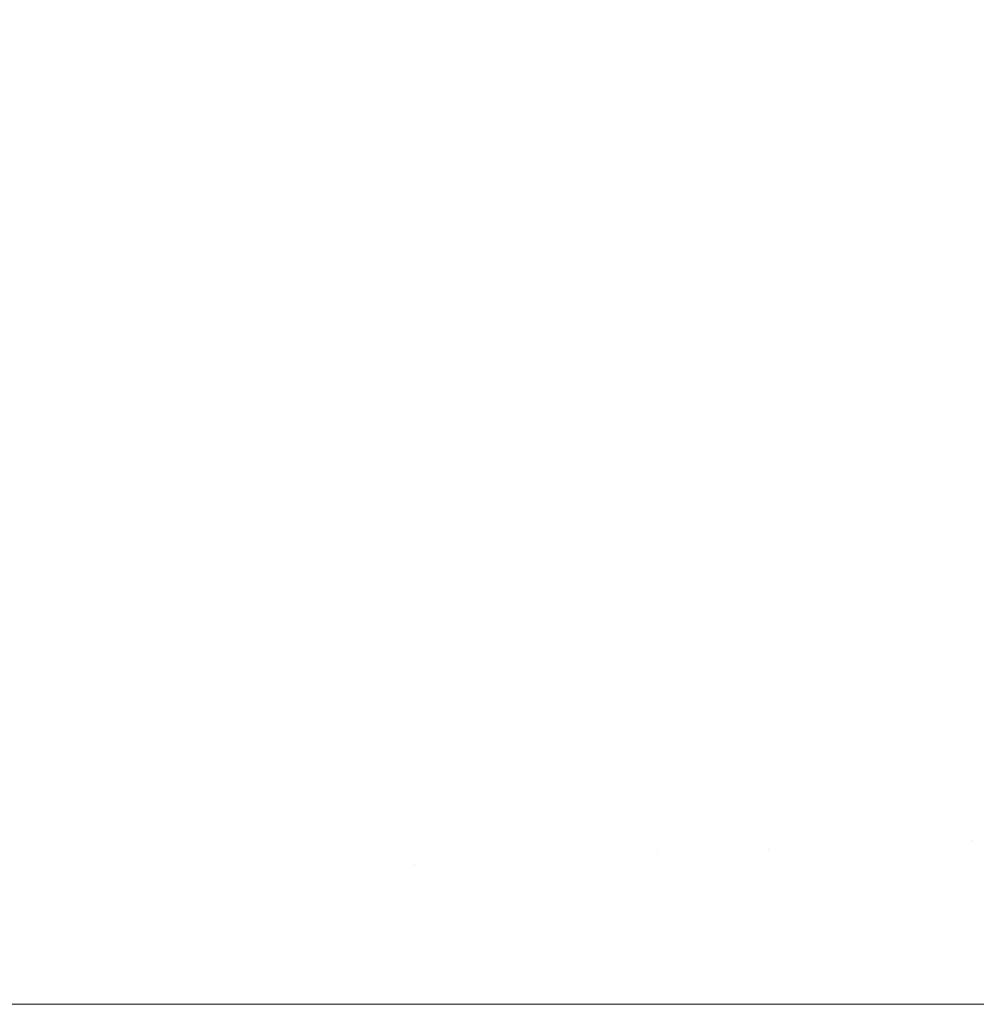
# Model space of a CAD drawing. Header units: centimetres. Extents: x -26 to 27.3, y -23.4 to -21.6.
# Tile 200 of 206: x 27.2742 to 27.2956, y -21.6599 to -21.6379. Entities that reach past the tile are written whole.
import ezdxf

# ---------------------------------------------------------------- set-up
doc = ezdxf.new("R2010")
doc.units = ezdxf.units.CM
doc.header["$LTSCALE"] = 2.54
doc.layers.add('Lucido design-1', color=7, linetype='Continuous')

# ---------------------------------------------------------------- blocks, each defined once
blk = doc.blocks.new('Gruppo-4-1')
at = {"color": 7, "linetype": 'Continuous', "lineweight": 9}
for points, invisible_edges in [([(27.291787, -21.634643, -9.431322), (27.292784, -21.638164, -9.431322), (27.294766, -21.637648, -9.43498), (27.293745, -21.634043, -9.43498)], 15), ([(27.293392, -21.634151, -10.129688), (27.294409, -21.637741, -10.129688), (27.292445, -21.638253, -10.133253), (27.291452, -21.634746, -10.133253)], 15), ([(27.281351, -21.63445, -10.146561), (27.282365, -21.637528, -10.146561), (27.279784, -21.638319, -10.149625), (27.278805, -21.635349, -10.149625)], 15), ([(27.27888, -21.635323, -9.414445), (27.27986, -21.638296, -9.414445), (27.282518, -21.637482, -9.417611), (27.281501, -21.634397, -9.417611)], 15), ([(27.291452, -21.634746, -10.133253), (27.292445, -21.638253, -10.133253), (27.290342, -21.6388, -10.136728), (27.289374, -21.635382, -10.136728)], 15), ([(27.289681, -21.635288, -9.42775), (27.290653, -21.638719, -9.42775), (27.292784, -21.638164, -9.431322), (27.291787, -21.634643, -9.431322)], 15), ([(27.276132, -21.636293, -9.411395), (27.277073, -21.639149, -9.411395), (27.27986, -21.638296, -9.414445), (27.27888, -21.635323, -9.414445)], 15), ([(27.278805, -21.635349, -10.149625), (27.279784, -21.638319, -10.149625), (27.277088, -21.639144, -10.152573), (27.276147, -21.636288, -10.152573)], 15), ([(27.289374, -21.635382, -10.136728), (27.290342, -21.6388, -10.136728), (27.288106, -21.639382, -10.140108), (27.287165, -21.636058, -10.140108)], 15), ([(27.287432, -21.635976, -9.424269), (27.288377, -21.639312, -9.424269), (27.290653, -21.638719, -9.42775), (27.289681, -21.635288, -9.42775)], 15), ([(27.287165, -21.636058, -10.140108), (27.288106, -21.639382, -10.140108), (27.28574, -21.639998, -10.143387), (27.284827, -21.636774, -10.143387)], 15), ([(27.285043, -21.636708, -9.420888), (27.285959, -21.639941, -9.420888), (27.288377, -21.639312, -9.424269), (27.287432, -21.635976, -9.424269)], 15), ([(27.273263, -21.637307, -9.408469), (27.274164, -21.64004, -9.408469), (27.277073, -21.639149, -9.411395), (27.276132, -21.636293, -9.411395)], 15), ([(27.276147, -21.636288, -10.152573), (27.277088, -21.639144, -10.152573), (27.274282, -21.640004, -10.1554), (27.273379, -21.637266, -10.1554)], 15), ([(27.282518, -21.637482, -9.417611), (27.283403, -21.640607, -9.417611), (27.285959, -21.639941, -9.420888), (27.285043, -21.636708, -9.420888)], 15), ([(27.284827, -21.636774, -10.143387), (27.28574, -21.639998, -10.143387), (27.283249, -21.640647, -10.146561), (27.282365, -21.637528, -10.146561)], 15), ([(27.294766, -21.637648, -9.43498), (27.295633, -21.641293, -9.43498), (27.297481, -21.640895, -9.438717), (27.296596, -21.637172, -9.438717)], 15), ([(27.273379, -21.637266, -10.1554), (27.274282, -21.640004, -10.1554), (27.271371, -21.640895, -10.158104), (27.270509, -21.63828, -10.158104)], 15), ([(27.296232, -21.637266, -10.126041), (27.297114, -21.640974, -10.126041), (27.295272, -21.641371, -10.129688), (27.294409, -21.637741, -10.129688)], 15), ([(27.282365, -21.637528, -10.146561), (27.283249, -21.640647, -10.146561), (27.280636, -21.641327, -10.149625), (27.279784, -21.638319, -10.149625)], 15), ([(27.27986, -21.638296, -9.414445), (27.280712, -21.641307, -9.414445), (27.283403, -21.640607, -9.417611), (27.282518, -21.637482, -9.417611)], 15), ([(27.294409, -21.637741, -10.129688), (27.295272, -21.641371, -10.129688), (27.293288, -21.641799, -10.133253), (27.292445, -21.638253, -10.133253)], 15), ([(27.292784, -21.638164, -9.431322), (27.29363, -21.641725, -9.431322), (27.295633, -21.641293, -9.43498), (27.294766, -21.637648, -9.43498)], 15), ([(27.292445, -21.638253, -10.133253), (27.293288, -21.641799, -10.133253), (27.291164, -21.642256, -10.136728), (27.290342, -21.6388, -10.136728)], 15), ([(27.290653, -21.638719, -9.42775), (27.291478, -21.642189, -9.42775), (27.29363, -21.641725, -9.431322), (27.292784, -21.638164, -9.431322)], 15), ([(27.277073, -21.639149, -9.411395), (27.277893, -21.642042, -9.411395), (27.280712, -21.641307, -9.414445), (27.27986, -21.638296, -9.414445)], 15), ([(27.279784, -21.638319, -10.149625), (27.280636, -21.641327, -10.149625), (27.277907, -21.642038, -10.152573), (27.277088, -21.639144, -10.152573)], 15), ([(27.290342, -21.6388, -10.136728), (27.291164, -21.642256, -10.136728), (27.288905, -21.642743, -10.140108), (27.288106, -21.639382, -10.140108)], 15), ([(27.288377, -21.639312, -9.424269), (27.289179, -21.642684, -9.424269), (27.291478, -21.642189, -9.42775), (27.290653, -21.638719, -9.42775)], 15), ([(27.274164, -21.64004, -9.408469), (27.274948, -21.642808, -9.408469), (27.277893, -21.642042, -9.411395), (27.277073, -21.639149, -9.411395)], 15), ([(27.277088, -21.639144, -10.152573), (27.277907, -21.642038, -10.152573), (27.275067, -21.642777, -10.1554), (27.274282, -21.640004, -10.1554)], 15), ([(27.285959, -21.639941, -9.420888), (27.286736, -21.643211, -9.420888), (27.289179, -21.642684, -9.424269), (27.288377, -21.639312, -9.424269)], 15), ([(27.288106, -21.639382, -10.140108), (27.288905, -21.642743, -10.140108), (27.286515, -21.643258, -10.143387), (27.28574, -21.639998, -10.143387)], 15), ([(27.274282, -21.640004, -10.1554), (27.275067, -21.642777, -10.1554), (27.272121, -21.643544, -10.158104), (27.271371, -21.640895, -10.158104)], 15), ([(27.28574, -21.639998, -10.143387), (27.286515, -21.643258, -10.143387), (27.283999, -21.643801, -10.146561), (27.283249, -21.640647, -10.146561)], 15), ([(27.283403, -21.640607, -9.417611), (27.284154, -21.643767, -9.417611), (27.286736, -21.643211, -9.420888), (27.285959, -21.639941, -9.420888)], 15), ([(27.271135, -21.640967, -9.40567), (27.271882, -21.643607, -9.40567), (27.274948, -21.642808, -9.408469), (27.274164, -21.64004, -9.408469)], 15), ([(27.283249, -21.640647, -10.146561), (27.283999, -21.643801, -10.146561), (27.28136, -21.644369, -10.149625), (27.280636, -21.641327, -10.149625)], 15), ([(27.280712, -21.641307, -9.414445), (27.281437, -21.644353, -9.414445), (27.284154, -21.643767, -9.417611), (27.283403, -21.640607, -9.417611)], 15), ([(27.297114, -21.640974, -10.126041), (27.297837, -21.644716, -10.126041), (27.295981, -21.645034, -10.129688), (27.295272, -21.641371, -10.129688)], 15), ([(27.277893, -21.642042, -9.411395), (27.278588, -21.644967, -9.411395), (27.281437, -21.644353, -9.414445), (27.280712, -21.641307, -9.414445)], 15), ([(27.280636, -21.641327, -10.149625), (27.28136, -21.644369, -10.149625), (27.278603, -21.644963, -10.152573), (27.277907, -21.642038, -10.152573)], 15), ([(27.29363, -21.641725, -9.431322), (27.294325, -21.645318, -9.431322), (27.296344, -21.644972, -9.43498), (27.295633, -21.641293, -9.43498)], 15), ([(27.295272, -21.641371, -10.129688), (27.295981, -21.645034, -10.129688), (27.29398, -21.645377, -10.133253), (27.293288, -21.641799, -10.133253)], 15), ([(27.291478, -21.642189, -9.42775), (27.292155, -21.64569, -9.42775), (27.294325, -21.645318, -9.431322), (27.29363, -21.641725, -9.431322)], 15), ([(27.293288, -21.641799, -10.133253), (27.29398, -21.645377, -10.133253), (27.291839, -21.645744, -10.136728), (27.291164, -21.642256, -10.136728)], 15), ([(27.274948, -21.642808, -9.408469), (27.275613, -21.645608, -9.408469), (27.278588, -21.644967, -9.411395), (27.277893, -21.642042, -9.411395)], 15), ([(27.277907, -21.642038, -10.152573), (27.278603, -21.644963, -10.152573), (27.275734, -21.645582, -10.1554), (27.275067, -21.642777, -10.1554)], 15), ([(27.289179, -21.642684, -9.424269), (27.289837, -21.646088, -9.424269), (27.292155, -21.64569, -9.42775), (27.291478, -21.642189, -9.42775)], 15), ([(27.291164, -21.642256, -10.136728), (27.291839, -21.645744, -10.136728), (27.289561, -21.646135, -10.140108), (27.288905, -21.642743, -10.140108)], 15), ([(27.271882, -21.643607, -9.40567), (27.272517, -21.646275, -9.40567), (27.275613, -21.645608, -9.408469), (27.274948, -21.642808, -9.408469)], 15), ([(27.275067, -21.642777, -10.1554), (27.275734, -21.645582, -10.1554), (27.272758, -21.646223, -10.158104), (27.272121, -21.643544, -10.158104)], 15), ([(27.288905, -21.642743, -10.140108), (27.289561, -21.646135, -10.140108), (27.287152, -21.646548, -10.143387), (27.286515, -21.643258, -10.143387)], 15), ([(27.286736, -21.643211, -9.420888), (27.287374, -21.64651, -9.420888), (27.289837, -21.646088, -9.424269), (27.289179, -21.642684, -9.424269)], 15), ([(27.286515, -21.643258, -10.143387), (27.287152, -21.646548, -10.143387), (27.284614, -21.646983, -10.146561), (27.283999, -21.643801, -10.146561)], 15), ([(27.284154, -21.643767, -9.417611), (27.284771, -21.646956, -9.417611), (27.287374, -21.64651, -9.420888), (27.286736, -21.643211, -9.420888)], 15), ([(27.281437, -21.644353, -9.414445), (27.282031, -21.647426, -9.414445), (27.284771, -21.646956, -9.417611), (27.284154, -21.643767, -9.417611)], 15), ([(27.283999, -21.643801, -10.146561), (27.284614, -21.646983, -10.146561), (27.281953, -21.647439, -10.149625), (27.28136, -21.644369, -10.149625)], 15), ([(27.278588, -21.644967, -9.411395), (27.279159, -21.647919, -9.411395), (27.282031, -21.647426, -9.414445), (27.281437, -21.644353, -9.414445)], 15), ([(27.28136, -21.644369, -10.149625), (27.281953, -21.647439, -10.149625), (27.279174, -21.647916, -10.152573), (27.278603, -21.644963, -10.152573)], 15), ([(27.275613, -21.645608, -9.408469), (27.27616, -21.648433, -9.408469), (27.279159, -21.647919, -9.411395), (27.278588, -21.644967, -9.411395)], 15), ([(27.278603, -21.644963, -10.152573), (27.279174, -21.647916, -10.152573), (27.276282, -21.648412, -10.1554), (27.275734, -21.645582, -10.1554)], 15), ([(27.295981, -21.645034, -10.129688), (27.296533, -21.648724, -10.129688), (27.29452, -21.648982, -10.133253), (27.29398, -21.645377, -10.133253)], 15), ([(27.294325, -21.645318, -9.431322), (27.294867, -21.648937, -9.431322), (27.296899, -21.648677, -9.43498), (27.296344, -21.644972, -9.43498)], 15), ([(27.29398, -21.645377, -10.133253), (27.29452, -21.648982, -10.133253), (27.292365, -21.649258, -10.136728), (27.291839, -21.645744, -10.136728)], 15), ([(27.292155, -21.64569, -9.42775), (27.292683, -21.649217, -9.42775), (27.294867, -21.648937, -9.431322), (27.294325, -21.645318, -9.431322)], 15), ([(27.272517, -21.646275, -9.40567), (27.273038, -21.648968, -9.40567), (27.27616, -21.648433, -9.408469), (27.275613, -21.645608, -9.408469)], 15), ([(27.275734, -21.645582, -10.1554), (27.276282, -21.648412, -10.1554), (27.273281, -21.648926, -10.158104), (27.272758, -21.646223, -10.158104)], 15), ([(27.291839, -21.645744, -10.136728), (27.292365, -21.649258, -10.136728), (27.290073, -21.649551, -10.140108), (27.289561, -21.646135, -10.140108)], 15), ([(27.289837, -21.646088, -9.424269), (27.29035, -21.649516, -9.424269), (27.292683, -21.649217, -9.42775), (27.292155, -21.64569, -9.42775)], 15), ([(27.289561, -21.646135, -10.140108), (27.290073, -21.649551, -10.140108), (27.287648, -21.649862, -10.143387), (27.287152, -21.646548, -10.143387)], 15), ([(27.287374, -21.64651, -9.420888), (27.287872, -21.649833, -9.420888), (27.29035, -21.649516, -9.424269), (27.289837, -21.646088, -9.424269)], 15), ([(27.287152, -21.646548, -10.143387), (27.287648, -21.649862, -10.143387), (27.285094, -21.650189, -10.146561), (27.284614, -21.646983, -10.146561)], 15), ([(27.284771, -21.646956, -9.417611), (27.285252, -21.650169, -9.417611), (27.287872, -21.649833, -9.420888), (27.287374, -21.64651, -9.420888)], 15), ([(27.284614, -21.646983, -10.146561), (27.285094, -21.650189, -10.146561), (27.282416, -21.650532, -10.149625), (27.281953, -21.647439, -10.149625)], 15), ([(27.282031, -21.647426, -9.414445), (27.282495, -21.650522, -9.414445), (27.285252, -21.650169, -9.417611), (27.284771, -21.646956, -9.417611)], 15), ([(27.279159, -21.647919, -9.411395), (27.279604, -21.650892, -9.411395), (27.282495, -21.650522, -9.414445), (27.282031, -21.647426, -9.414445)], 15), ([(27.281953, -21.647439, -10.149625), (27.282416, -21.650532, -10.149625), (27.279619, -21.65089, -10.152573), (27.279174, -21.647916, -10.152573)], 15), ([(27.27616, -21.648433, -9.408469), (27.276586, -21.651279, -9.408469), (27.279604, -21.650892, -9.411395), (27.279159, -21.647919, -9.411395)], 15), ([(27.279174, -21.647916, -10.152573), (27.279619, -21.65089, -10.152573), (27.276708, -21.651263, -10.1554), (27.276282, -21.648412, -10.1554)], 15), ([(27.273038, -21.648968, -9.40567), (27.273444, -21.651681, -9.40567), (27.276586, -21.651279, -9.408469), (27.27616, -21.648433, -9.408469)], 15), ([(27.276282, -21.648412, -10.1554), (27.276708, -21.651263, -10.1554), (27.273689, -21.65165, -10.158104), (27.273281, -21.648926, -10.158104)], 15), ([(27.296533, -21.648724, -10.129688), (27.296928, -21.652434, -10.129688), (27.294906, -21.652606, -10.133253), (27.29452, -21.648982, -10.133253)], 15), ([(27.294867, -21.648937, -9.431322), (27.295255, -21.652577, -9.431322), (27.297296, -21.652403, -9.43498), (27.296899, -21.648677, -9.43498)], 15), ([(27.29452, -21.648982, -10.133253), (27.294906, -21.652606, -10.133253), (27.292741, -21.652791, -10.136728), (27.292365, -21.649258, -10.136728)], 15), ([(27.292683, -21.649217, -9.42775), (27.293061, -21.652763, -9.42775), (27.295255, -21.652577, -9.431322), (27.294867, -21.648937, -9.431322)], 15), ([(27.292365, -21.649258, -10.136728), (27.292741, -21.652791, -10.136728), (27.290439, -21.652987, -10.140108), (27.290073, -21.649551, -10.140108)], 15), ([(27.29035, -21.649516, -9.424269), (27.290718, -21.652963, -9.424269), (27.293061, -21.652763, -9.42775), (27.292683, -21.649217, -9.42775)], 15), ([(27.290073, -21.649551, -10.140108), (27.290439, -21.652987, -10.140108), (27.288003, -21.653194, -10.143387), (27.287648, -21.649862, -10.143387)], 15), ([(27.287872, -21.649833, -9.420888), (27.288228, -21.653175, -9.420888), (27.290718, -21.652963, -9.424269), (27.29035, -21.649516, -9.424269)], 15), ([(27.287648, -21.649862, -10.143387), (27.288003, -21.653194, -10.143387), (27.285437, -21.653412, -10.146561), (27.285094, -21.650189, -10.146561)], 15), ([(27.285252, -21.650169, -9.417611), (27.285596, -21.653399, -9.417611), (27.288228, -21.653175, -9.420888), (27.287872, -21.649833, -9.420888)], 15), ([(27.285094, -21.650189, -10.146561), (27.285437, -21.653412, -10.146561), (27.282747, -21.653641, -10.149625), (27.282416, -21.650532, -10.149625)], 15), ([(27.282495, -21.650522, -9.414445), (27.282826, -21.653635, -9.414445), (27.285596, -21.653399, -9.417611), (27.285252, -21.650169, -9.417611)], 15), ([(27.279604, -21.650892, -9.411395), (27.279923, -21.653882, -9.411395), (27.282826, -21.653635, -9.414445), (27.282495, -21.650522, -9.414445)], 15), ([(27.282416, -21.650532, -10.149625), (27.282747, -21.653641, -10.149625), (27.279938, -21.65388, -10.152573), (27.279619, -21.65089, -10.152573)], 15), ([(27.276586, -21.651279, -9.408469), (27.276891, -21.65414, -9.408469), (27.279923, -21.653882, -9.411395), (27.279604, -21.650892, -9.411395)], 15), ([(27.279619, -21.65089, -10.152573), (27.279938, -21.65388, -10.152573), (27.277014, -21.654129, -10.1554), (27.276708, -21.651263, -10.1554)], 15), ([(27.273444, -21.651681, -9.40567), (27.273735, -21.654408, -9.40567), (27.276891, -21.65414, -9.408469), (27.276586, -21.651279, -9.408469)], 15), ([(27.276708, -21.651263, -10.1554), (27.277014, -21.654129, -10.1554), (27.27398, -21.654387, -10.158104), (27.273689, -21.65165, -10.158104)], 15), ([(27.296928, -21.652434, -10.129688), (27.297166, -21.656158, -10.129688), (27.295138, -21.656244, -10.133253), (27.294906, -21.652606, -10.133253)], 15), ([(27.295255, -21.652577, -9.431322), (27.295488, -21.656229, -9.431322), (27.297534, -21.656142, -9.43498), (27.297296, -21.652403, -9.43498)], 15), ([(27.290718, -21.652963, -9.424269), (27.290938, -21.656422, -9.424269), (27.293288, -21.656322, -9.42775), (27.293061, -21.652763, -9.42775)], 15), ([(27.294906, -21.652606, -10.133253), (27.295138, -21.656244, -10.133253), (27.292967, -21.656336, -10.136728), (27.292741, -21.652791, -10.136728)], 15), ([(27.293061, -21.652763, -9.42775), (27.293288, -21.656322, -9.42775), (27.295488, -21.656229, -9.431322), (27.295255, -21.652577, -9.431322)], 15), ([(27.290439, -21.652987, -10.140108), (27.290659, -21.656434, -10.140108), (27.288216, -21.656538, -10.143387), (27.288003, -21.653194, -10.143387)], 15), ([(27.288228, -21.653175, -9.420888), (27.288442, -21.656528, -9.420888), (27.290938, -21.656422, -9.424269), (27.290718, -21.652963, -9.424269)], 15), ([(27.292741, -21.652791, -10.136728), (27.292967, -21.656336, -10.136728), (27.290659, -21.656434, -10.140108), (27.290439, -21.652987, -10.140108)], 15), ([(27.288003, -21.653194, -10.143387), (27.288216, -21.656538, -10.143387), (27.285644, -21.656647, -10.146561), (27.285437, -21.653412, -10.146561)], 15), ([(27.285596, -21.653399, -9.417611), (27.285803, -21.65664, -9.417611), (27.288442, -21.656528, -9.420888), (27.288228, -21.653175, -9.420888)], 15), ([(27.285437, -21.653412, -10.146561), (27.285644, -21.656647, -10.146561), (27.282946, -21.656762, -10.149625), (27.282747, -21.653641, -10.149625)], 15), ([(27.282826, -21.653635, -9.414445), (27.283025, -21.656758, -9.414445), (27.285803, -21.65664, -9.417611), (27.285596, -21.653399, -9.417611)], 15), ([(27.279923, -21.653882, -9.411395), (27.280114, -21.656882, -9.411395), (27.283025, -21.656758, -9.414445), (27.282826, -21.653635, -9.414445)], 15), ([(27.282747, -21.653641, -10.149625), (27.282946, -21.656762, -10.149625), (27.280129, -21.656881, -10.152573), (27.279938, -21.65388, -10.152573)], 15), ([(27.276891, -21.65414, -9.408469), (27.277074, -21.657011, -9.408469), (27.280114, -21.656882, -9.411395), (27.279923, -21.653882, -9.411395)], 15), ([(27.279938, -21.65388, -10.152573), (27.280129, -21.656881, -10.152573), (27.277197, -21.657006, -10.1554), (27.277014, -21.654129, -10.1554)], 15), ([(27.273735, -21.654408, -9.40567), (27.273909, -21.657146, -9.40567), (27.277074, -21.657011, -9.408469), (27.276891, -21.65414, -9.408469)], 15), ([(27.277014, -21.654129, -10.1554), (27.277197, -21.657006, -10.1554), (27.274155, -21.657135, -10.158104), (27.27398, -21.654387, -10.158104)], 15), ([(27.295138, -21.656244, -10.133253), (27.295215, -21.659888, -10.133253), (27.293043, -21.659888, -10.136728), (27.292967, -21.656336, -10.136728)], 13), ([(27.295488, -21.656229, -9.431322), (27.293288, -21.656322, -9.42775), (27.293364, -21.659888, -9.42775), (27.295205, -21.659888, -9.430737)], 11), ([(27.297166, -21.656158, -10.129688), (27.297245, -21.659888, -10.129688), (27.295215, -21.659888, -10.133253), (27.295138, -21.656244, -10.133253)], 13), ([(27.295205, -21.659888, -9.430737), (27.295566, -21.659888, -9.431322), (27.295488, -21.656229, -9.431322)], 10), ([(27.297534, -21.656142, -9.43498), (27.295488, -21.656229, -9.431322), (27.295566, -21.659888, -9.431322), (27.297234, -21.659888, -9.434301)], 11), ([(27.290659, -21.656434, -10.140108), (27.290732, -21.659888, -10.140108), (27.288287, -21.659888, -10.143387), (27.288216, -21.656538, -10.143387)], 13), ([(27.290938, -21.656422, -9.424269), (27.288442, -21.656528, -9.420888), (27.288513, -21.659888, -9.420888), (27.290725, -21.659888, -9.423881)], 11), ([(27.292967, -21.656336, -10.136728), (27.293043, -21.659888, -10.136728), (27.290732, -21.659888, -10.140108), (27.290659, -21.656434, -10.140108)], 13), ([(27.290725, -21.659888, -9.423881), (27.291012, -21.659888, -9.424269), (27.290938, -21.656422, -9.424269)], 10), ([(27.293288, -21.656322, -9.42775), (27.290938, -21.656422, -9.424269), (27.291012, -21.659888, -9.424269), (27.293034, -21.659888, -9.427262)], 11), ([(27.293034, -21.659888, -9.427262), (27.293364, -21.659888, -9.42775), (27.293288, -21.656322, -9.42775)], 10), ([(27.285644, -21.656647, -10.146561), (27.285712, -21.659888, -10.146561), (27.283013, -21.659888, -10.149625), (27.282946, -21.656762, -10.149625)], 13), ([(27.285803, -21.65664, -9.417611), (27.283025, -21.656758, -9.414445), (27.283092, -21.659888, -9.414445), (27.285709, -21.659888, -9.417425)], 11), ([(27.288216, -21.656538, -10.143387), (27.288287, -21.659888, -10.143387), (27.285712, -21.659888, -10.146561), (27.285644, -21.656647, -10.146561)], 13), ([(27.285709, -21.659888, -9.417425), (27.285872, -21.659888, -9.417611), (27.285803, -21.65664, -9.417611)], 10), ([(27.288442, -21.656528, -9.420888), (27.285803, -21.65664, -9.417611), (27.285872, -21.659888, -9.417611), (27.288282, -21.659888, -9.4206)], 11), ([(27.288282, -21.659888, -9.4206), (27.288513, -21.659888, -9.420888), (27.288442, -21.656528, -9.420888)], 10), ([(27.277256, -21.659888, -9.408585), (27.280178, -21.659888, -9.411395), (27.280114, -21.656882, -9.411395), (27.277074, -21.657011, -9.408469)], 14), ([(27.280129, -21.656881, -10.152573), (27.280193, -21.659888, -10.152573), (27.277258, -21.659888, -10.1554), (27.277197, -21.657006, -10.1554)], 13), ([(27.280193, -21.659888, -9.411411), (27.283011, -21.659888, -9.41436), (27.283025, -21.656758, -9.414445), (27.280114, -21.656882, -9.411395)], 14), ([(27.280114, -21.656882, -9.411395), (27.280178, -21.659888, -9.411395), (27.280193, -21.659888, -9.411411)], 9), ([(27.282946, -21.656762, -10.149625), (27.283013, -21.659888, -10.149625), (27.280193, -21.659888, -10.152573), (27.280129, -21.656881, -10.152573)], 13), ([(27.283011, -21.659888, -9.41436), (27.283092, -21.659888, -9.414445), (27.283025, -21.656758, -9.414445)], 10), ([(27.27421, -21.659888, -9.405884), (27.277135, -21.659888, -9.408469), (27.277074, -21.657011, -9.408469), (27.273909, -21.657146, -9.40567)], 14), ([(27.277197, -21.657006, -10.1554), (27.277258, -21.659888, -10.1554), (27.274214, -21.659888, -10.158104), (27.274155, -21.657135, -10.158104)], 13), ([(27.277074, -21.657011, -9.408469), (27.277135, -21.659888, -9.408469), (27.277256, -21.659888, -9.408585)], 9), ([(27.274214, -21.659888, -10.158104), (27.274214, -23.259888, -10.158104), (27.271065, -23.259888, -10.160679), (27.271065, -21.659888, -10.160679)], 5), ([(27.277135, -21.659888, -9.408469), (27.27421, -21.659888, -9.405884), (27.27421, -23.259888, -9.405884), (27.277135, -23.259888, -9.408469)], 10), ([(27.277258, -21.659888, -10.1554), (27.277258, -23.259888, -10.1554), (27.274214, -23.259888, -10.158104), (27.274214, -21.659888, -10.158104)], 5), ([(27.277135, -23.259888, -9.408469), (27.277256, -23.259888, -9.408585), (27.277256, -21.659888, -9.408585), (27.277135, -21.659888, -9.408469)], 10), ([(27.280178, -21.659888, -9.411395), (27.277256, -21.659888, -9.408585), (27.277256, -23.259888, -9.408585), (27.280178, -23.259888, -9.411395)], 10), ([(27.280193, -21.659888, -10.152573), (27.280193, -23.259888, -10.152573), (27.277258, -23.259888, -10.1554), (27.277258, -21.659888, -10.1554)], 5), ([(27.280178, -23.259888, -9.411395), (27.280193, -23.259888, -9.411411), (27.280193, -21.659888, -9.411411), (27.280178, -21.659888, -9.411395)], 10), ([(27.283011, -23.259888, -9.41436), (27.283011, -21.659888, -9.41436), (27.280193, -21.659888, -9.411411), (27.280193, -23.259888, -9.411411)], 5), ([(27.283013, -21.659888, -10.149625), (27.283013, -23.259888, -10.149625), (27.280193, -23.259888, -10.152573), (27.280193, -21.659888, -10.152573)], 5), ([(27.283092, -21.659888, -9.414445), (27.283011, -21.659888, -9.41436), (27.283011, -23.259888, -9.41436), (27.283092, -23.259888, -9.414445)], 10), ([(27.285712, -21.659888, -10.146561), (27.285712, -23.259888, -10.146561), (27.283013, -23.259888, -10.149625), (27.283013, -21.659888, -10.149625)], 5), ([(27.283092, -23.259888, -9.414445), (27.285709, -23.259888, -9.417425), (27.285709, -21.659888, -9.417425), (27.283092, -21.659888, -9.414445)], 10), ([(27.285872, -21.659888, -9.417611), (27.285709, -21.659888, -9.417425), (27.285709, -23.259888, -9.417425), (27.285872, -23.259888, -9.417611)], 10), ([(27.288287, -21.659888, -10.143387), (27.288287, -23.259888, -10.143387), (27.285712, -23.259888, -10.146561), (27.285712, -21.659888, -10.146561)], 5), ([(27.285872, -23.259888, -9.417611), (27.288282, -23.259888, -9.4206), (27.288282, -21.659888, -9.4206), (27.285872, -21.659888, -9.417611)], 10), ([(27.288513, -21.659888, -9.420888), (27.288282, -21.659888, -9.4206), (27.288282, -23.259888, -9.4206), (27.288513, -23.259888, -9.420888)], 10), ([(27.290732, -21.659888, -10.140108), (27.290732, -23.259888, -10.140108), (27.288287, -23.259888, -10.143387), (27.288287, -21.659888, -10.143387)], 5), ([(27.288513, -23.259888, -9.420888), (27.290725, -23.259888, -9.423881), (27.290725, -21.659888, -9.423881), (27.288513, -21.659888, -9.420888)], 10), ([(27.291012, -21.659888, -9.424269), (27.290725, -21.659888, -9.423881), (27.290725, -23.259888, -9.423881), (27.291012, -23.259888, -9.424269)], 10), ([(27.293043, -21.659888, -10.136728), (27.293043, -23.259888, -10.136728), (27.290732, -23.259888, -10.140108), (27.290732, -21.659888, -10.140108)], 5), ([(27.291012, -23.259888, -9.424269), (27.293034, -23.259888, -9.427262), (27.293034, -21.659888, -9.427262), (27.291012, -21.659888, -9.424269)], 10), ([(27.293364, -21.659888, -9.42775), (27.293034, -21.659888, -9.427262), (27.293034, -23.259888, -9.427262), (27.293364, -23.259888, -9.42775)], 10), ([(27.295215, -21.659888, -10.133253), (27.295215, -23.259888, -10.133253), (27.293043, -23.259888, -10.136728), (27.293043, -21.659888, -10.136728)], 5), ([(27.293364, -23.259888, -9.42775), (27.295205, -23.259888, -9.430737), (27.295205, -21.659888, -9.430737), (27.293364, -21.659888, -9.42775)], 10), ([(27.295566, -21.659888, -9.431322), (27.295205, -21.659888, -9.430737), (27.295205, -23.259888, -9.430737), (27.295566, -23.259888, -9.431322)], 10), ([(27.297245, -21.659888, -10.129688), (27.297245, -23.259888, -10.129688), (27.295215, -23.259888, -10.133253), (27.295215, -21.659888, -10.133253)], 5)]:
    blk.add_3dface(points, dxfattribs=dict(at, invisible_edges=invisible_edges))

msp = doc.modelspace()

# ---------------------------------------------------------------- block references
at = {"layer": 'Lucido design-1', "color": 7}
msp.add_blockref('Gruppo-4-1', (0, 0), dxfattribs=at)

doc.saveas('drawing.dxf')
